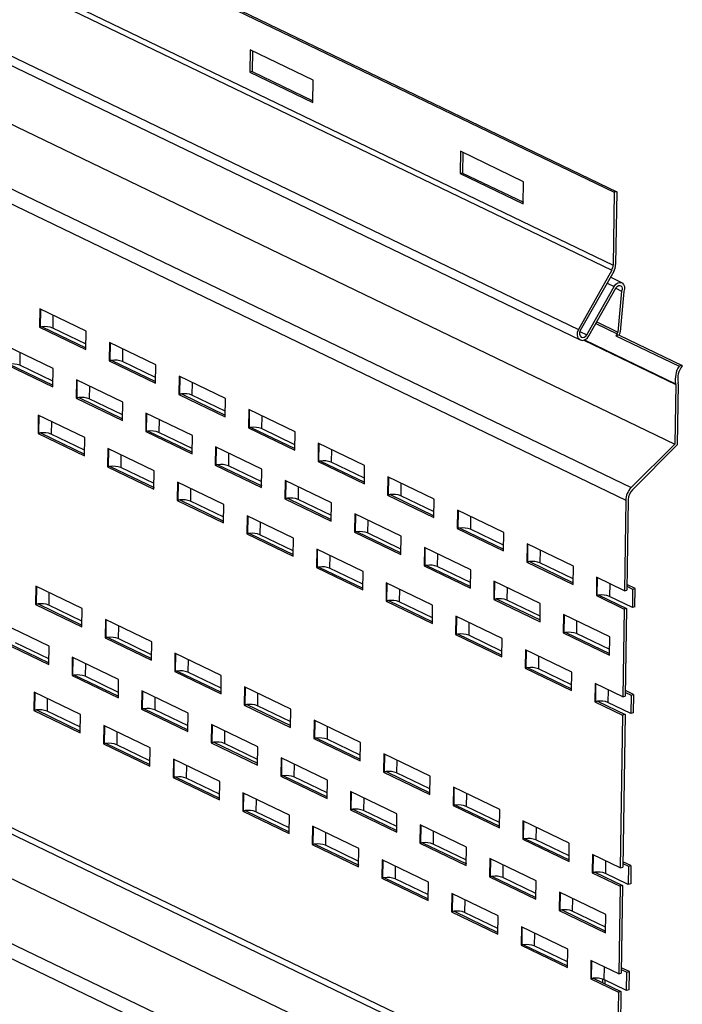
# Paper-space layout 'Sheet3' of a CAD drawing. Header units: inches. Extents: x 0.5 to 19.2, y -4 to 10.7.
# Tile 10 of 27: x 2.9 to 5.1, y 5.7 to 9. Entities that reach past the tile are written whole.
import ezdxf

# ---------------------------------------------------------------- set-up
doc = ezdxf.new("R2010")
doc.units = ezdxf.units.IN
doc.header["$MEASUREMENT"] = 0

psp = doc.layouts.new('Sheet3')

# ---------------------------------------------------------------- linework, layer by layer
at = {"color": 7, "linetype": 'Continuous', "lineweight": 25}
for p, q in [((1.9362197, 9.8844877), (4.9045399, 8.4544517)), ((1.9444667, 9.8861937), (4.9127868, 8.4561577)), ((1.9278479, 9.6227198), (4.8961679, 8.1926836)), ((1.932586, 9.6397942), (4.9009061, 8.2097581)), ((1.8157204, 9.4236798), (4.7840405, 7.9936437)), ((1.8218515, 9.3886161), (4.7901717, 7.9585799)), ((1.7156391, 9.2433435), (5.108005, 7.6090164)), ((1.5689275, 9.0967891), (4.9612934, 7.4624622)), ((1.5509968, 9.0549016), (4.9433627, 7.4205748)), ((3.6815885, 8.9321108), (3.6804812, 8.8575484)), ((3.8936114, 8.8299654), (3.6815885, 8.9321108)), ((3.6897517, 8.9281781), (3.6887283, 8.8592544)), ((3.6887283, 8.8592544), (3.6804812, 8.8575484)), ((3.6887283, 8.8592544), (3.8925879, 8.7610416)), ((3.6804812, 8.8575484), (3.8925042, 8.7554029)), ((3.8925042, 8.7554029), (3.8936114, 8.8299654)), ((4.3883314, 8.591626), (4.3872241, 8.5170636)), ((4.6003544, 8.4894806), (4.3883314, 8.591626)), ((4.3964948, 8.5876933), (4.395471, 8.5187696)), ((4.395471, 8.5187696), (4.3872241, 8.5170636)), ((4.3872241, 8.5170636), (4.5992471, 8.4149182)), ((4.395471, 8.5187696), (4.5993307, 8.4205568)), ((4.5992471, 8.4149182), (4.6003544, 8.4894806)), ((4.9045399, 8.4544517), (4.9009061, 8.2097581)), ((4.9127868, 8.4561577), (4.9045399, 8.4544517)), ((4.9127868, 8.4561577), (4.9091531, 8.2114641)), ((4.8961679, 8.1926836), (4.7840405, 7.9936437)), ((4.9028019, 8.1885761), (4.7906745, 7.9895361)), ((4.93045, 8.1498343), (4.8915377, 8.168581)), ((4.812874, 7.9757902), (4.9043542, 8.138179)), ((4.8195076, 7.9716825), (4.9109881, 8.1340715)), ((4.9097518, 8.1318769), (4.9291456, 8.1225338)), ((4.9291456, 8.1225338), (4.9167841, 7.9848233)), ((4.9371409, 8.1210906), (4.9249873, 7.9856959)), ((2.9757086, 8.0622866), (2.9747952, 8.0007726)), ((3.1313479, 7.987305), (2.9757086, 8.0622866)), ((2.9747952, 8.0007726), (2.9779121, 8.0014174)), ((2.9747952, 8.0007726), (3.1304345, 7.9257909)), ((2.9834168, 8.0022981), (3.1305182, 7.9314296)), ((3.1307133, 7.944572), (3.0189582, 7.9984116)), ((3.1304345, 7.9257909), (3.1313479, 7.987305)), ((4.9212016, 7.974731), (4.910207, 7.9724566)), ((4.910207, 7.9724566), (5.12223, 7.8703112)), ((4.9212016, 7.974731), (5.1332246, 7.8725856)), ((3.0201993, 7.862279), (2.86456, 7.9372607)), ((3.2094347, 7.9496854), (3.2085211, 7.8881714)), ((3.3650739, 7.8747037), (3.2094347, 7.9496854)), ((2.8636465, 7.8757466), (3.0192857, 7.8007649)), ((2.8722682, 7.8772721), (3.0193695, 7.8064037)), ((3.0195647, 7.8195459), (2.9078096, 7.8733858)), ((3.2085211, 7.8881714), (3.2116382, 7.8888161)), ((3.2085211, 7.8881714), (3.3641604, 7.8131896)), ((3.2171428, 7.8896968), (3.3642441, 7.8188283)), ((3.3644393, 7.8319707), (3.2526843, 7.8858105)), ((3.3641604, 7.8131896), (3.3650739, 7.8747037)), ((5.1332246, 7.8725856), (5.12223, 7.8703112)), ((3.0192857, 7.8007649), (3.0201993, 7.862279)), ((3.4431607, 7.8370841), (3.4422471, 7.7755701)), ((3.5988, 7.7621024), (3.4431607, 7.8370841)), ((3.0982859, 7.8246594), (3.0973725, 7.7631453)), ((3.2539252, 7.7496777), (3.0982859, 7.8246594)), ((5.110977, 7.8091339), (5.108005, 7.6090164)), ((5.119224, 7.8108398), (5.1161789, 7.605793)), ((3.4422471, 7.7755701), (3.4453642, 7.7762148)), ((3.4422471, 7.7755701), (3.5978864, 7.7005883)), ((3.4508688, 7.7770955), (3.5979701, 7.7062271)), ((3.5981653, 7.7193694), (3.4864103, 7.7732092)), ((3.0973725, 7.7631453), (3.1004894, 7.7637901)), ((3.0973725, 7.7631453), (3.2530118, 7.6881636)), ((3.1059942, 7.7646708), (3.2530955, 7.6938024)), ((3.2532907, 7.7069446), (3.1415357, 7.7607845)), ((3.2530118, 7.6881636), (3.2539252, 7.7496777)), ((3.5978864, 7.7005883), (3.5988, 7.7621024)), ((2.9704215, 7.7062508), (2.9695079, 7.6447368)), ((3.1260608, 7.631269), (2.9704215, 7.7062508)), ((3.332012, 7.7120581), (3.3310985, 7.650544)), ((3.4876512, 7.6370764), (3.332012, 7.7120581)), ((3.6768866, 7.7244828), (3.6759732, 7.6629688)), ((3.8325258, 7.6495011), (3.6768866, 7.7244828)), ((2.9695079, 7.6447368), (2.972625, 7.6453816)), ((2.9695079, 7.6447368), (3.1251472, 7.5697551)), ((2.9781296, 7.6462621), (3.1252309, 7.5753938)), ((3.1254261, 7.588536), (3.0136711, 7.6423758)), ((3.3310985, 7.650544), (3.3342155, 7.6511889)), ((3.3310985, 7.650544), (3.4867378, 7.5755624)), ((3.3397202, 7.6520695), (3.4868215, 7.5812011)), ((3.4870166, 7.5943433), (3.3752616, 7.6481832)), ((3.4867378, 7.5755624), (3.4876512, 7.6370764)), ((3.6759732, 7.6629688), (3.6790901, 7.6636136)), ((3.6759732, 7.6629688), (3.8316124, 7.587987)), ((3.6845949, 7.6644942), (3.8316962, 7.5936258)), ((3.8318914, 7.6067681), (3.7201362, 7.6606079)), ((3.8316124, 7.587987), (3.8325258, 7.6495011)), ((3.1251472, 7.5697551), (3.1260608, 7.631269)), ((3.9106126, 7.6118815), (3.9096992, 7.5503676)), ((4.0662519, 7.5368998), (3.9106126, 7.6118815)), ((5.108005, 7.6090164), (4.9612934, 7.4624622)), ((5.1161789, 7.605793), (4.9659086, 7.4556838)), ((3.2041475, 7.5936496), (3.203234, 7.5321355)), ((3.3597868, 7.5186679), (3.2041475, 7.5936496)), ((3.565738, 7.5994568), (3.5648246, 7.5379429)), ((3.7213773, 7.5244752), (3.565738, 7.5994568)), ((3.5648246, 7.5379429), (3.5679415, 7.5385876)), ((3.5648246, 7.5379429), (3.7204638, 7.4629611)), ((3.5734461, 7.5394683), (3.7205476, 7.4685998)), ((3.9096992, 7.5503676), (3.9128161, 7.5510123)), ((3.9096992, 7.5503676), (4.0653385, 7.4753859)), ((3.9183209, 7.5518931), (4.0654222, 7.4810245)), ((4.0656173, 7.4941669), (3.9538622, 7.5480066)), ((4.0653385, 7.4753859), (4.0662519, 7.5368998)), ((3.203234, 7.5321355), (3.2063509, 7.5327803)), ((3.203234, 7.5321355), (3.3588732, 7.4571538)), ((3.2118557, 7.533661), (3.358957, 7.4627925)), ((3.3591522, 7.4759348), (3.2473971, 7.5297745)), ((3.3588732, 7.4571538), (3.3597868, 7.5186679)), ((3.7207426, 7.4817422), (3.6089876, 7.5355819)), ((3.7204638, 7.4629611), (3.7213773, 7.5244752)), ((3.4378734, 7.4810483), (3.43696, 7.4195342)), ((3.5935127, 7.4060666), (3.4378734, 7.4810483)), ((3.799464, 7.4868557), (3.7985505, 7.4253416)), ((3.9551033, 7.4118739), (3.799464, 7.4868557)), ((4.1443387, 7.4992804), (4.1434252, 7.4377663)), ((4.2999778, 7.4242986), (4.1443387, 7.4992804)), ((4.1434252, 7.4377663), (4.1465422, 7.438411)), ((4.1434252, 7.4377663), (4.2990643, 7.3627846)), ((4.1520468, 7.4392918), (4.2991482, 7.3684232)), ((3.43696, 7.4195342), (3.4400769, 7.420179)), ((3.43696, 7.4195342), (3.5925993, 7.3445525)), ((3.4455817, 7.4210597), (3.592683, 7.3501912)), ((3.5928782, 7.3633335), (3.481123, 7.4171734)), ((3.5925993, 7.3445525), (3.5935127, 7.4060666)), ((3.7985505, 7.4253416), (3.8016675, 7.4259863)), ((3.7985505, 7.4253416), (3.9541897, 7.3503598)), ((3.8071722, 7.426867), (3.9542735, 7.3559985)), ((3.9544687, 7.3691409), (3.8427136, 7.4229807)), ((3.9541897, 7.3503598), (3.9551033, 7.4118739)), ((4.2993433, 7.3815656), (4.1875884, 7.4354054)), ((4.2990643, 7.3627846), (4.2999778, 7.4242986)), ((4.9433627, 7.4205748), (4.9388475, 7.116513)), ((4.9516097, 7.4222807), (4.9470944, 7.1182189)), ((4.0331901, 7.3742544), (4.0322765, 7.3127403)), ((4.1888292, 7.2992726), (4.0331901, 7.3742544)), ((4.3780645, 7.3866791), (4.3771511, 7.325165)), ((4.5337039, 7.3116973), (4.3780645, 7.3866791)), ((3.6715995, 7.368447), (3.670686, 7.3069329)), ((3.8272387, 7.2934653), (3.6715995, 7.368447)), ((3.670686, 7.3069329), (3.673803, 7.3075777)), ((3.670686, 7.3069329), (3.8263253, 7.2319512)), ((3.6793076, 7.3084584), (3.826409, 7.23759)), ((4.0322765, 7.3127403), (4.0353936, 7.313385)), ((4.0322765, 7.3127403), (4.1879158, 7.2377585)), ((4.0408982, 7.3142657), (4.1879996, 7.2433974)), ((4.1881947, 7.2565396), (4.0764397, 7.3103794)), ((4.3771511, 7.325165), (4.380268, 7.3258097)), ((4.3771511, 7.325165), (4.5327905, 7.2501833)), ((4.385773, 7.3266905), (4.5328741, 7.2558221)), ((4.5330692, 7.2689643), (4.4213143, 7.3228041)), ((4.5327905, 7.2501833), (4.5337039, 7.3116973)), ((3.8266041, 7.2507322), (3.7148491, 7.3045721)), ((3.8263253, 7.2319512), (3.8272387, 7.2934653)), ((4.1879158, 7.2377585), (4.1888292, 7.2992726)), ((4.6117907, 7.2740778), (4.6108773, 7.2125637)), ((4.7674298, 7.199096), (4.6117907, 7.2740778)), ((3.9053255, 7.2558457), (3.9044119, 7.1943316)), ((4.0609648, 7.180864), (3.9053255, 7.2558457)), ((4.266916, 7.2616531), (4.2660025, 7.200139)), ((4.4225554, 7.1866713), (4.266916, 7.2616531)), ((4.6108773, 7.2125637), (4.6139942, 7.2132084)), ((4.6108773, 7.2125637), (4.7665164, 7.137582)), ((4.6194988, 7.2140892), (4.7666003, 7.1432208)), ((4.7667954, 7.156363), (4.6550402, 7.2102028)), ((3.9044119, 7.1943316), (3.907529, 7.1949765)), ((3.9044119, 7.1943316), (4.0600512, 7.11935)), ((3.9130336, 7.1958571), (4.0601349, 7.1249887)), ((4.0603301, 7.138131), (3.9485751, 7.1919708)), ((4.0600512, 7.11935), (4.0609648, 7.180864)), ((4.2660025, 7.200139), (4.2691195, 7.2007839)), ((4.2660025, 7.200139), (4.4216416, 7.1251573)), ((4.2746241, 7.2016644), (4.4217255, 7.1307961)), ((4.4219206, 7.1439384), (4.3101657, 7.1977781)), ((4.4216416, 7.1251573), (4.4225554, 7.1866713)), ((4.7665164, 7.137582), (4.7674298, 7.199096)), ((4.1390515, 7.1432445), (4.138138, 7.0817304)), ((4.2946908, 7.0682627), (4.1390515, 7.1432445)), ((4.5006421, 7.1490518), (4.4997284, 7.0875378)), ((4.6562813, 7.0740701), (4.5006421, 7.1490518)), ((4.8455166, 7.1614765), (4.8446032, 7.0999625)), ((4.9388475, 7.116513), (4.8455166, 7.1614765)), ((2.9618956, 7.1321197), (2.960982, 7.0706056)), ((3.1175348, 7.057138), (2.9618956, 7.1321197)), ((4.9388475, 7.116513), (4.9470944, 7.1182189)), ((4.9472895, 7.1313612), (4.9663157, 7.122195)), ((4.9745627, 7.1239009), (4.9473734, 7.1369999)), ((4.9663157, 7.122195), (4.9654023, 7.060681)), ((4.9663157, 7.122195), (4.9745627, 7.1239009)), ((4.9736493, 7.0623869), (4.9745627, 7.1239009)), ((4.138138, 7.0817304), (4.141255, 7.0823752)), ((4.138138, 7.0817304), (4.2937774, 7.0067487)), ((4.1467597, 7.0832559), (4.293861, 7.0123874)), ((4.294056, 7.0255297), (4.1823011, 7.0793695)), ((4.4997284, 7.0875378), (4.5028456, 7.0881826)), ((4.4997284, 7.0875378), (4.6553678, 7.012556)), ((4.5083503, 7.0890632), (4.6554514, 7.0181948)), ((4.6556468, 7.0313371), (4.5438916, 7.0851769)), ((4.6553678, 7.012556), (4.6562813, 7.0740701)), ((4.8446032, 7.0999625), (4.8477201, 7.1006072)), ((4.8446032, 7.0999625), (4.937934, 7.0549989)), ((4.8532247, 7.1014879), (4.946181, 7.0567049)), ((4.9654023, 7.060681), (4.8887664, 7.0976015)), ((2.960982, 7.0706056), (2.9640991, 7.0712505)), ((2.960982, 7.0706056), (3.1166213, 6.9956239)), ((2.9696037, 7.0721311), (3.116705, 7.0012627)), ((3.1169002, 7.014405), (3.0051452, 7.0682448)), ((3.1166213, 6.9956239), (3.1175348, 7.057138)), ((4.2937774, 7.0067487), (4.2946908, 7.0682627)), ((4.937934, 7.0549989), (4.9335602, 6.7604771)), ((4.946181, 7.0567049), (4.937934, 7.0549989)), ((4.946181, 7.0567049), (4.9418072, 6.7621831)), ((4.9736493, 7.0623869), (4.9654023, 7.060681)), ((3.1956216, 7.0195184), (3.194708, 6.9580044)), ((3.3512609, 6.9445367), (3.1956216, 7.0195184)), ((4.3727776, 7.0306432), (4.3718638, 6.9691292)), ((4.5284167, 6.9556615), (4.3727776, 7.0306432)), ((4.734368, 7.0364505), (4.7334546, 6.9749365)), ((4.8900071, 6.9614688), (4.734368, 7.0364505)), ((1.5201318, 6.9764725), (4.9124979, 5.3421456)), ((3.006365, 6.9306865), (2.8507257, 7.0056681)), ((4.7334546, 6.9749365), (4.7365715, 6.9755813)), ((4.7334546, 6.9749365), (4.8890937, 6.8999548)), ((4.7420762, 6.976462), (4.8891776, 6.9055935)), ((2.8498122, 6.9441541), (3.0054516, 6.8691724)), ((2.8584339, 6.9456796), (3.0055353, 6.8748111)), ((3.0057304, 6.8879534), (2.8939753, 6.9417932)), ((3.194708, 6.9580044), (3.1978251, 6.9586492)), ((3.194708, 6.9580044), (3.3503473, 6.8830227)), ((3.2033297, 6.9595299), (3.350431, 6.8886614)), ((3.3506263, 6.9018037), (3.2388712, 6.9556435)), ((3.3503473, 6.8830227), (3.3512609, 6.9445367)), ((4.3718638, 6.9691292), (4.3749811, 6.9697739)), ((4.3718638, 6.9691292), (4.5275032, 6.8941474)), ((4.3804857, 6.9706546), (4.5275868, 6.8997862)), ((4.5277822, 6.9129285), (4.416027, 6.9667682)), ((4.5275032, 6.8941474), (4.5284167, 6.9556615)), ((4.8893727, 6.9187358), (4.7776175, 6.9725756)), ((4.8890937, 6.8999548), (4.8900071, 6.9614688)), ((3.0054516, 6.8691724), (3.006365, 6.9306865)), ((4.6065035, 6.918042), (4.60559, 6.8565279)), ((4.7621429, 6.8430602), (4.6065035, 6.918042)), ((3.0844518, 6.8930669), (3.0835382, 6.8315528)), ((3.240091, 6.8180852), (3.0844518, 6.8930669)), ((3.4293475, 6.9069172), (3.4284341, 6.8454031)), ((3.5849868, 6.8319355), (3.4293475, 6.9069172)), ((1.7475972, 6.84546), (4.7159176, 5.4154239)), ((3.4284341, 6.8454031), (3.431551, 6.8460479)), ((3.4284341, 6.8454031), (3.5840733, 6.7704214)), ((3.4370558, 6.8469286), (3.5841571, 6.7760601)), ((3.5843523, 6.7892024), (3.4725971, 6.8430423)), ((4.60559, 6.8565279), (4.6087069, 6.8571727)), ((4.60559, 6.8565279), (4.7612291, 6.7815461)), ((4.6142116, 6.8580533), (4.761313, 6.7871849)), ((4.7615081, 6.8003272), (4.6497532, 6.854167)), ((4.7612291, 6.7815461), (4.7621429, 6.8430602)), ((3.0835382, 6.8315528), (3.0866553, 6.8321976)), ((3.0835382, 6.8315528), (3.2391774, 6.7565712)), ((3.0921599, 6.8330783), (3.2392612, 6.7622098)), ((3.2394564, 6.7753521), (3.1277014, 6.829192)), ((3.2391774, 6.7565712), (3.240091, 6.8180852)), ((3.5840733, 6.7704214), (3.5849868, 6.8319355)), ((3.3181778, 6.7804656), (3.3172642, 6.7189516)), ((3.4738171, 6.7054839), (3.3181778, 6.7804656)), ((3.6630735, 6.7943159), (3.6621601, 6.7328019)), ((3.8187128, 6.7193342), (3.6630735, 6.7943159)), ((4.8402293, 6.8054407), (4.8393159, 6.7439267)), ((4.9335602, 6.7604771), (4.8402293, 6.8054407)), ((4.9692754, 6.7678651), (4.9420861, 6.7809641)), ((2.9566083, 6.7760838), (2.9556949, 6.7145698)), ((3.1122477, 6.7011022), (2.9566083, 6.7760838)), ((4.8393159, 6.7439267), (4.8424328, 6.7445714)), ((4.8393159, 6.7439267), (4.9326468, 6.6989631)), ((4.8479378, 6.7454521), (4.9408937, 6.700669)), ((4.9335602, 6.7604771), (4.9418072, 6.7621831)), ((4.9420025, 6.7753254), (4.9610285, 6.7661592)), ((4.9610285, 6.7661592), (4.960115, 6.7046451)), ((4.9610285, 6.7661592), (4.9692754, 6.7678651)), ((4.9692754, 6.7678651), (4.968362, 6.7063511)), ((1.6782918, 6.7283919), (5.0706579, 5.094065)), ((2.9556949, 6.7145698), (2.9588118, 6.7152146)), ((2.9556949, 6.7145698), (3.1113341, 6.6395881)), ((2.9643166, 6.7160953), (3.1114179, 6.6452268)), ((3.1116131, 6.6583691), (2.9998581, 6.7122089)), ((3.3172642, 6.7189516), (3.3203813, 6.7195963)), ((3.3172642, 6.7189516), (3.4729035, 6.6439699)), ((3.3258859, 6.7204771), (3.4729872, 6.6496086)), ((3.4731824, 6.6627509), (3.3614274, 6.7165907)), ((3.6621601, 6.7328019), (3.665277, 6.7334466)), ((3.6621601, 6.7328019), (3.8177994, 6.6578202)), ((3.6707818, 6.7343273), (3.8178831, 6.6634589)), ((3.8180782, 6.6766011), (3.7063231, 6.730441)), ((3.8177994, 6.6578202), (3.8187128, 6.7193342)), ((4.960115, 6.7046451), (4.8834791, 6.7415657)), ((3.1113341, 6.6395881), (3.1122477, 6.7011022)), ((3.4729035, 6.6439699), (3.4738171, 6.7054839)), ((3.8967996, 6.6817147), (3.8958861, 6.6202006)), ((4.0524388, 6.6067329), (3.8967996, 6.6817147)), ((4.9326468, 6.6989631), (4.9250343, 6.186346)), ((4.9408937, 6.700669), (4.9326468, 6.6989631)), ((4.9408937, 6.700669), (4.9332812, 6.188052)), ((4.968362, 6.7063511), (4.960115, 6.7046451)), ((3.1903343, 6.6634826), (3.1894209, 6.6019685)), ((3.3459736, 6.5885009), (3.1903343, 6.6634826)), ((3.5519037, 6.6678644), (3.5509903, 6.6063503)), ((3.7075429, 6.5928826), (3.5519037, 6.6678644)), ((3.8958861, 6.6202006), (3.8990031, 6.6208453)), ((3.8958861, 6.6202006), (4.0515254, 6.5452189)), ((3.9045077, 6.6217261), (4.051609, 6.5508576)), ((4.0518042, 6.5639999), (3.9400492, 6.6178397)), ((1.5315802, 6.5818376), (4.9239463, 4.9475106)), ((3.1894209, 6.6019685), (3.1925378, 6.6026133)), ((3.1894209, 6.6019685), (3.3450602, 6.5269868)), ((3.1980426, 6.603494), (3.3451439, 6.5326256)), ((3.345339, 6.5457678), (3.2335839, 6.5996077)), ((3.3450602, 6.5269868), (3.3459736, 6.5885009)), ((3.5509903, 6.6063503), (3.5541072, 6.6069951)), ((3.5509903, 6.6063503), (3.7066295, 6.5313686)), ((3.559612, 6.6078758), (3.7067133, 6.5370073)), ((3.7069085, 6.5501496), (3.5951533, 6.6039894)), ((3.7066295, 6.5313686), (3.7075429, 6.5928826)), ((4.0515254, 6.5452189), (4.0524388, 6.6067329)), ((3.4240604, 6.5508813), (3.4231469, 6.4893673)), ((3.5796996, 6.4758996), (3.4240604, 6.5508813)), ((3.7856297, 6.5552631), (3.7847163, 6.493749)), ((3.941269, 6.4802814), (3.7856297, 6.5552631)), ((4.1305256, 6.5691134), (4.129612, 6.5075993)), ((4.2861649, 6.4941316), (4.1305256, 6.5691134)), ((1.5136494, 6.5399501), (4.9060153, 4.9056232)), ((3.4231469, 6.4893673), (3.4262639, 6.490012)), ((3.4231469, 6.4893673), (3.5787862, 6.4143856)), ((3.4317685, 6.4908927), (3.5788699, 6.4200243)), ((3.579065, 6.4331666), (3.46731, 6.4870064)), ((3.7847163, 6.493749), (3.7878332, 6.4943938)), ((3.7847163, 6.493749), (3.9403555, 6.4187673)), ((3.793338, 6.4952745), (3.9404393, 6.4244061)), ((3.9406344, 6.4375483), (3.8288793, 6.4913881)), ((3.9403555, 6.4187673), (3.941269, 6.4802814)), ((4.129612, 6.5075993), (4.1327291, 6.5082441)), ((4.129612, 6.5075993), (4.2852514, 6.4326176)), ((4.1382337, 6.5091248), (4.285335, 6.4382564)), ((4.2855301, 6.4513986), (4.1737752, 6.5052384)), ((4.2852514, 6.4326176), (4.2861649, 6.4941316)), ((3.5787862, 6.4143856), (3.5796996, 6.4758996)), ((4.3642516, 6.4565121), (4.3633382, 6.3949981)), ((4.5198907, 6.3815304), (4.3642516, 6.4565121)), ((3.6577864, 6.4382801), (3.6568728, 6.376766)), ((3.8134257, 6.3632983), (3.6577864, 6.4382801)), ((4.0193558, 6.4426618), (4.0184423, 6.3811478)), ((4.1749949, 6.3676801), (4.0193558, 6.4426618)), ((4.0184423, 6.3811478), (4.0215592, 6.3817925)), ((4.0184423, 6.3811478), (4.1740814, 6.3061661)), ((4.0270639, 6.3826732), (4.1741653, 6.3118048)), ((4.3633382, 6.3949981), (4.3664551, 6.3956428)), ((4.3633382, 6.3949981), (4.5189773, 6.3200163)), ((4.3719598, 6.3965235), (4.5190612, 6.3256551)), ((4.5192563, 6.3387974), (4.4075011, 6.3926372)), ((4.5189773, 6.3200163), (4.5198907, 6.3815304)), ((3.6568728, 6.376766), (3.6599899, 6.3774108)), ((3.6568728, 6.376766), (3.8125121, 6.3017843)), ((3.6654945, 6.3782915), (3.8125958, 6.3074231)), ((3.812791, 6.3205653), (3.701036, 6.3744051)), ((3.8125121, 6.3017843), (3.8134257, 6.3632983)), ((4.1743604, 6.3249471), (4.0626053, 6.3787869)), ((4.1740814, 6.3061661), (4.1749949, 6.3676801)), ((3.8915124, 6.3256788), (3.8905989, 6.2641647)), ((4.0471517, 6.2506971), (3.8915124, 6.3256788)), ((4.2530816, 6.3300605), (4.2521682, 6.2685465)), ((4.408721, 6.2550788), (4.2530816, 6.3300605)), ((4.5979775, 6.3439109), (4.5970641, 6.2823968)), ((4.7536169, 6.2689291), (4.5979775, 6.3439109)), ((4.5970641, 6.2823968), (4.600181, 6.2830416)), ((4.5970641, 6.2823968), (4.7527032, 6.2074151)), ((4.6056856, 6.2839223), (4.7527871, 6.2130538)), ((3.8905989, 6.2641647), (3.8937159, 6.2648095)), ((3.8905989, 6.2641647), (4.0462381, 6.189183)), ((3.8992206, 6.2656902), (4.0463219, 6.1948218)), ((4.0465171, 6.207964), (3.934762, 6.2618038)), ((4.0462381, 6.189183), (4.0471517, 6.2506971)), ((4.2521682, 6.2685465), (4.2552851, 6.2691913)), ((4.2521682, 6.2685465), (4.4078076, 6.1935648)), ((4.2607901, 6.270072), (4.4078912, 6.1992035)), ((4.4080863, 6.2123458), (4.2963314, 6.2661856)), ((4.4078076, 6.1935648), (4.408721, 6.2550788)), ((4.7529822, 6.2261961), (4.6412273, 6.2800359)), ((4.7527032, 6.2074151), (4.7536169, 6.2689291)), ((4.4868078, 6.2174593), (4.4858944, 6.1559452)), ((4.6424469, 6.1424776), (4.4868078, 6.2174593)), ((4.8317037, 6.2313096), (4.83079, 6.1697955)), ((4.9250343, 6.186346), (4.8317037, 6.2313096)), ((4.1252383, 6.2130775), (4.1243249, 6.1515635)), ((4.2808776, 6.1380958), (4.1252383, 6.2130775)), ((4.9250343, 6.186346), (4.9332812, 6.188052)), ((4.9334766, 6.2011942), (4.9525025, 6.1920281)), ((4.9607498, 6.193734), (4.9335602, 6.206833)), ((4.9525025, 6.1920281), (4.9515891, 6.130514)), ((4.9525025, 6.1920281), (4.9607498, 6.193734)), ((4.9607498, 6.193734), (4.9598361, 6.13222)), ((4.1243249, 6.1515635), (4.1274418, 6.1522083)), ((4.1243249, 6.1515635), (4.2799642, 6.0765818)), ((4.1329466, 6.1530889), (4.2800478, 6.0822205)), ((4.2802431, 6.0953628), (4.1684879, 6.1492026)), ((4.4858944, 6.1559452), (4.4890113, 6.15659)), ((4.4858944, 6.1559452), (4.6415335, 6.0809635)), ((4.4945159, 6.1574707), (4.6416174, 6.0866023)), ((4.6418125, 6.0997445), (4.5300573, 6.1535843)), ((4.83079, 6.1697955), (4.8339072, 6.1704403)), ((4.83079, 6.1697955), (4.9241208, 6.124832)), ((4.8394118, 6.171321), (4.9323678, 6.1265379)), ((4.9515891, 6.130514), (4.8749532, 6.1674346)), ((4.2799642, 6.0765818), (4.2808776, 6.1380958)), ((4.6415335, 6.0809635), (4.6424469, 6.1424776)), ((4.9241208, 6.124832), (4.919747, 5.8303102)), ((4.9323678, 6.1265379), (4.9241208, 6.124832)), ((4.9323678, 6.1265379), (4.9279942, 5.8320161)), ((4.9598361, 6.13222), (4.9515891, 6.130514)), ((4.3589644, 6.1004763), (4.3580509, 6.0389622)), ((4.5146038, 6.0254945), (4.3589644, 6.1004763)), ((4.7205337, 6.104858), (4.7196203, 6.043344)), ((4.8761731, 6.0298763), (4.7205337, 6.104858)), ((4.3580509, 6.0389622), (4.3611679, 6.039607)), ((4.3580509, 6.0389622), (4.51369, 5.9639805)), ((4.3666725, 6.0404877), (4.5137739, 5.9696192)), ((4.513969, 5.9827615), (4.4022141, 6.0366013)), ((4.51369, 5.9639805), (4.5146038, 6.0254945)), ((4.7196203, 6.043344), (4.7227372, 6.0439888)), ((4.7196203, 6.043344), (4.8752594, 5.9683623)), ((4.7282418, 6.0448694), (4.8753433, 5.974001)), ((4.8755383, 5.9871433), (4.7637834, 6.0409831)), ((4.8752594, 5.9683623), (4.8761731, 6.0298763)), ((4.5926903, 5.987875), (4.5917768, 5.926361)), ((4.7483297, 5.9128933), (4.5926903, 5.987875)), ((4.5917768, 5.926361), (4.5948937, 5.9270057)), ((4.5917768, 5.926361), (4.7474162, 5.8513792)), ((4.6003987, 5.9278864), (4.7474998, 5.857018)), ((4.7476952, 5.8701603), (4.63594, 5.9240001)), ((4.7474162, 5.8513792), (4.7483297, 5.9128933)), ((4.8264164, 5.8752737), (4.825503, 5.8137597)), ((4.919747, 5.8303102), (4.8264164, 5.8752737)), ((4.9554625, 5.8376982), (4.9282729, 5.8507971)), ((4.919747, 5.8303102), (4.9279942, 5.8320161)), ((4.9281893, 5.8451584), (4.9472156, 5.8359922)), ((4.9463021, 5.7744782), (4.9472156, 5.8359922)), ((4.9472156, 5.8359922), (4.9554625, 5.8376982)), ((4.9545491, 5.7761841), (4.9554625, 5.8376982)), ((4.825503, 5.8137597), (4.8286199, 5.8144045)), ((4.825503, 5.8137597), (4.9188336, 5.7687961)), ((4.8341246, 5.8152851), (4.9270805, 5.7705021)), ((4.8653152, 5.8130701), (4.8651263, 5.8003496)), ((4.9463021, 5.7744782), (4.8696659, 5.8113988)), ((4.8734847, 5.8095591), (4.8732894, 5.7964168)), ((4.9188336, 5.7687961), (4.9124979, 5.3421456)), ((4.9270805, 5.7705021), (4.9188336, 5.7687961)), ((4.9270805, 5.7705021), (4.9207449, 5.3438516)), ((4.9545491, 5.7761841), (4.9463021, 5.7744782))]:
    psp.add_line(p, q, dxfattribs=at)
at = {"color": 8, "linetype": 'Continuous', "lineweight": 25}
for p, q in [((4.880803, 8.1495253), (4.9043542, 8.138179)), ((2.9779121, 8.0014174), (2.978794, 8.0608003)), ((3.0195929, 8.0411447), (3.0189582, 7.9984116)), ((4.8428934, 8.0131949), (4.9144392, 7.9787264)), ((4.8460954, 8.0188787), (4.9167841, 7.9848233)), ((4.7894815, 7.9870599), (4.812874, 7.9757902)), ((3.2116382, 7.8888161), (3.2125199, 7.948199)), ((4.8026852, 7.9576583), (5.110977, 7.8091339)), ((4.8052104, 7.9585167), (5.1107717, 7.8113076)), ((2.9084442, 7.9161188), (2.9078096, 7.8733858)), ((3.2533189, 7.9285435), (3.2526843, 7.8858105)), ((3.4453642, 7.7762148), (3.4462459, 7.8355977)), ((3.1004894, 7.7637901), (3.1013713, 7.823173)), ((3.1421702, 7.8035175), (3.1415357, 7.7607845)), ((3.4870449, 7.8159422), (3.4864103, 7.7732092)), ((2.972625, 7.6453816), (2.9735068, 7.7047645)), ((3.3342155, 7.6511889), (3.3350974, 7.7105718)), ((3.6790901, 7.6636136), (3.679972, 7.7229964)), ((3.7207708, 7.7033409), (3.7201362, 7.6606079)), ((3.0143057, 7.6851089), (3.0136711, 7.6423758)), ((3.3758962, 7.6909162), (3.3752616, 7.6481832)), ((3.9128161, 7.5510123), (3.913698, 7.6103952)), ((3.2063509, 7.5327803), (3.2072328, 7.5921632)), ((3.2480316, 7.5725076), (3.2473971, 7.5297745)), ((3.5679415, 7.5385876), (3.5688234, 7.5979705)), ((3.6096222, 7.5783149), (3.6089876, 7.5355819)), ((3.9544968, 7.5907396), (3.9538622, 7.5480066)), ((3.4400769, 7.420179), (3.4409588, 7.4795619)), ((3.8016675, 7.4259863), (3.8025493, 7.4853692)), ((4.1465422, 7.438411), (4.147424, 7.4977939)), ((4.1882229, 7.4781383), (4.1875884, 7.4354054)), ((3.4817576, 7.4599064), (3.481123, 7.4171734)), ((3.8433483, 7.4657138), (3.8427136, 7.4229807)), ((4.0353936, 7.313385), (4.0362753, 7.3727679)), ((4.380268, 7.3258097), (4.3811501, 7.3851926)), ((3.673803, 7.3075777), (3.6746849, 7.3669606)), ((3.7154837, 7.3473051), (3.7148491, 7.3045721)), ((4.0770741, 7.3531125), (4.0764397, 7.3103794)), ((4.4219488, 7.3655372), (4.4213143, 7.3228041)), ((4.6139942, 7.2132084), (4.614876, 7.2725913)), ((3.907529, 7.1949765), (3.9084107, 7.2543594)), ((4.2691195, 7.2007839), (4.2700012, 7.2601666)), ((4.3108002, 7.2405112), (4.3101657, 7.1977781)), ((4.6556749, 7.2529359), (4.6550402, 7.2102028)), ((3.9492097, 7.2347038), (3.9485751, 7.1919708)), ((4.141255, 7.0823752), (4.1421368, 7.141758)), ((4.5028456, 7.0881826), (4.5037274, 7.1475654)), ((4.8477201, 7.1006072), (4.8486019, 7.1599902)), ((4.8894008, 7.1403346), (4.8887664, 7.0976015)), ((2.9640991, 7.0712505), (2.9649808, 7.1306333)), ((3.0057798, 7.1109778), (3.0051452, 7.0682448)), ((4.1829356, 7.1221026), (4.1823011, 7.0793695)), ((4.5445261, 7.1279099), (4.5438916, 7.0851769)), ((3.1978251, 6.9586492), (3.1987069, 7.018032)), ((4.3749811, 6.9697739), (4.3758628, 7.0291568)), ((4.4166618, 7.0095013), (4.416027, 6.9667682)), ((4.7365715, 6.9755813), (4.7374533, 7.0349642)), ((4.7782522, 7.0153086), (4.7776175, 6.9725756)), ((3.2395057, 6.9983765), (3.2388712, 6.9556435)), ((4.6087069, 6.8571727), (4.6095887, 6.9165555)), ((3.0866553, 6.8321976), (3.087537, 6.8915805)), ((3.431551, 6.8460479), (3.4324329, 6.9054308)), ((3.4732317, 6.8857752), (3.4725971, 6.8430423)), ((4.6503877, 6.8969001), (4.6497532, 6.854167)), ((3.128336, 6.871925), (3.1277014, 6.829192)), ((3.3203813, 6.7195963), (3.321263, 6.7789792)), ((3.665277, 6.7334466), (3.6661589, 6.7928295)), ((4.8424328, 6.7445714), (4.8433149, 6.8039543)), ((4.8841136, 6.7842988), (4.8834791, 6.7415657)), ((2.9588118, 6.7152146), (2.9596937, 6.7745975)), ((3.0004925, 6.7549419), (2.9998581, 6.7122089)), ((3.362062, 6.7593237), (3.3614274, 6.7165907)), ((3.7069578, 6.773174), (3.7063231, 6.730441)), ((3.8990031, 6.6208453), (3.899885, 6.6802282)), ((3.1925378, 6.6026133), (3.1934197, 6.6619962)), ((3.5541072, 6.6069951), (3.5549891, 6.6663779)), ((3.5957879, 6.6467225), (3.5951533, 6.6039894)), ((3.9406838, 6.6605727), (3.9400492, 6.6178397)), ((3.2342186, 6.6423407), (3.2335839, 6.5996077)), ((3.4262639, 6.490012), (3.4271458, 6.5493949)), ((3.7878332, 6.4943938), (3.7887151, 6.5537767)), ((4.1327291, 6.5082441), (4.1336108, 6.567627)), ((4.1744097, 6.5479715), (4.1737752, 6.5052384)), ((3.4679446, 6.5297394), (3.46731, 6.4870064)), ((3.8295139, 6.5341212), (3.8288793, 6.4913881)), ((4.3664551, 6.3956428), (4.3673369, 6.4550257)), ((3.6599899, 6.3774108), (3.6608717, 6.4367937)), ((3.7016706, 6.4171381), (3.701036, 6.3744051)), ((4.0215592, 6.3817925), (4.0224411, 6.4411754)), ((4.06324, 6.4215199), (4.0626053, 6.3787869)), ((4.4081359, 6.4353702), (4.4075011, 6.3926372)), ((3.8937159, 6.2648095), (3.8945977, 6.3241924)), ((4.2552851, 6.2691913), (4.2561672, 6.3285742)), ((4.600181, 6.2830416), (4.6010628, 6.3424244)), ((4.6418617, 6.3227689), (4.6412273, 6.2800359)), ((3.9353965, 6.3045369), (3.934762, 6.2618038)), ((4.2969659, 6.3089186), (4.2963314, 6.2661856)), ((4.4890113, 6.15659), (4.4898931, 6.2159729)), ((4.8339072, 6.1704403), (4.8347889, 6.2298232)), ((4.1274418, 6.1522083), (4.1283237, 6.2115911)), ((4.1691225, 6.1919356), (4.1684879, 6.1492026)), ((4.530692, 6.1963174), (4.5300573, 6.1535843)), ((4.8755876, 6.2101677), (4.8749532, 6.1674346)), ((4.3611679, 6.039607), (4.3620496, 6.0989899)), ((4.7227372, 6.0439888), (4.723619, 6.1033716)), ((4.7644179, 6.0837161), (4.7637834, 6.0409831)), ((4.4028486, 6.0793344), (4.4022141, 6.0366013)), ((4.5948937, 5.9270057), (4.5957758, 5.9863886)), ((4.6365745, 5.9667331), (4.63594, 5.9240001)), ((4.8286199, 5.8144045), (4.8295017, 5.8737873)), ((4.8703006, 5.8541318), (4.8696659, 5.8113988))]:
    psp.add_line(p, q, dxfattribs=at)
at = {"color": 7, "linetype": 'Continuous', "lineweight": 25, "flags": 128}
for points in [[(4.9043542, 8.138179), (4.9097743, 8.14513), (4.9166585, 8.1497169), (4.9240331, 8.1512914), (4.930856, 8.1496307), (4.936162, 8.1449698), (4.9392012, 8.1379676), (4.9395435, 8.1296142), (4.9371409, 8.1210906)], [(4.9109881, 8.1340715), (4.9142907, 8.1382491), (4.9184927, 8.1409118), (4.9229463, 8.1416496), (4.9269664, 8.1403489), (4.9299334, 8.1372099), (4.9313907, 8.132716), (4.9311138, 8.1275592), (4.9291456, 8.1225338)], [(4.7840405, 7.9936437), (4.7803762, 7.9839066), (4.7799694, 7.9739803), (4.7828819, 7.9653758), (4.788671, 7.9594032), (4.7964545, 7.9569717), (4.8050482, 7.9584514), (4.8131435, 7.9636171), (4.8195076, 7.9716825)], [(4.7906745, 7.9895361), (4.7883806, 7.9834414), (4.788126, 7.9772284), (4.7899491, 7.9718427), (4.7935726, 7.9681042), (4.7984445, 7.9665823), (4.8038236, 7.9675086), (4.8088906, 7.9707418), (4.812874, 7.9757902)]]:
    psp.add_lwpolyline(points, dxfattribs=at)
at = {"color": 7, "linetype": 'Continuous', "lineweight": 25}
for centre, radius, start, end in [((4.8646984, 8.2106111), 0.0362177, 330.3308644, 358.650462), ((4.8606177, 8.212607), 0.0485488, 330.3313353, 358.6510456), ((2.9909106, 7.9378181), 0.0649141, 96.6291397, 101.5510569), ((2.9935584, 7.9305878), 0.0724239, 69.4692504, 98.0497027), ((4.9849822, 7.9265459), 0.0877447, 143.5097547, 148.4507627), ((4.9046415, 7.985994), 0.0121989, 323.4332491, 354.4928372), ((4.9003965, 7.98805), 0.0247032, 327.3732746, 354.5316834), ((2.8824101, 7.8055616), 0.0724242, 69.4695537, 98.0498411), ((3.224624, 7.8252959), 0.064834, 96.6260972, 101.5540994), ((3.2272847, 7.8179857), 0.0724247, 69.4696483, 98.0497721), ((5.1917556, 7.8261951), 0.082341, 147.603648, 190.4165501), ((5.1890794, 7.8279311), 0.0714062, 142.7442468, 190.2230133), ((5.1121908, 7.8859845), 0.024939, 323.5237702, 327.5021799), ((5.1012077, 7.8093076), 0.0097709, 358.9811346, 11.8112253), ((5.0993636, 7.8111935), 0.0198635, 358.9795635, 11.8070277), ((3.45835, 7.7126946), 0.064834, 96.6260972, 101.5540994), ((3.4610107, 7.7053844), 0.0724247, 69.4696483, 98.0497721), ((3.1134668, 7.7003212), 0.0647821, 96.6238197, 101.5559006), ((3.1161363, 7.6929613), 0.0724231, 69.4693291, 98.0500913), ((2.985613, 7.5818368), 0.0648585, 96.625552, 101.5516676), ((2.9882719, 7.5745545), 0.0724213, 69.4689614, 98.050459), ((3.3472035, 7.5876428), 0.0648598, 96.6253009, 101.5514425), ((3.3498623, 7.5803611), 0.072422, 69.4691418, 98.0502275), ((3.692081, 7.6000493), 0.0648782, 96.6259991, 101.5507443), ((3.6947369, 7.5927859), 0.072422, 69.46914, 98.0502293), ((3.58094, 7.4749883), 0.0649141, 96.6291397, 101.5510569), ((3.5835878, 7.467758), 0.0724239, 69.4692504, 98.0497027), ((3.9258209, 7.4873723), 0.0649552, 96.6303988, 101.5493215), ((3.9284626, 7.4801836), 0.072423, 69.4691053, 98.0497967), ((3.2193503, 7.4691737), 0.0649213, 96.6291137, 101.5506066), ((3.2219976, 7.4619528), 0.0724218, 69.4688289, 98.0501242), ((4.1595386, 7.374824), 0.0649016, 96.6286668, 101.5515298), ((4.1621887, 7.3675803), 0.0724251, 69.4696916, 98.0497799), ((5.0050094, 7.4189672), 0.0616677, 135.1452737, 178.5062208), ((5.0007693, 7.4209988), 0.0491764, 135.1447913, 178.5063122), ((3.4530641, 7.3566492), 0.0648436, 96.6261631, 101.5535572), ((3.4557236, 7.3493497), 0.0724236, 69.4694592, 98.0499101), ((3.8146533, 7.3624662), 0.064834, 96.6260972, 101.5540994), ((3.817314, 7.3551559), 0.0724247, 69.4696483, 98.0497721), ((3.6867907, 7.2440453), 0.0648463, 96.6265682, 101.5536284), ((3.6894497, 7.2367491), 0.0724229, 69.4692869, 98.0501335), ((4.0483794, 7.2498649), 0.064834, 96.6260972, 101.5540994), ((4.0510401, 7.2425546), 0.0724247, 69.4696483, 98.0497721), ((4.3932581, 7.2622605), 0.0648633, 96.6266093, 101.5526347), ((4.3959148, 7.25498), 0.0724241, 69.4695646, 98.0498047), ((4.6269671, 7.1497688), 0.0647525, 96.6229943, 101.5572023), ((4.6296409, 7.1423803), 0.0724225, 69.4692454, 98.0501239), ((3.920517, 7.1314318), 0.0648585, 96.625552, 101.5516676), ((3.9231757, 7.1241476), 0.0724231, 69.4693291, 98.0500913), ((4.282109, 7.1372293), 0.0648685, 96.6259304, 101.5512893), ((4.2847662, 7.1299544), 0.0724237, 69.4694127, 98.0500587), ((4.1542419, 7.0188428), 0.0648462, 96.625822, 101.5528861), ((4.1569016, 7.0115456), 0.0724239, 69.4694887, 98.0499317), ((4.515831, 7.02466), 0.0648362, 96.6254428, 101.5532653), ((4.5184922, 7.0173535), 0.0724233, 69.469405, 98.0499643), ((4.8607071, 7.0370792), 0.0648419, 96.6263977, 101.5537989), ((4.8633668, 7.0297785), 0.0724231, 69.4691627, 98.0500752), ((2.977086, 7.0077181), 0.0648462, 96.625822, 101.5528861), ((2.9797457, 7.0004208), 0.0724239, 69.4694887, 98.0499317), ((4.7495684, 6.911992), 0.0649039, 96.628753, 101.5514437), ((4.752218, 6.9047528), 0.0724228, 69.4691759, 98.0499597), ((3.2108204, 6.8950698), 0.0648939, 96.628373, 101.5518236), ((3.2134715, 6.8878191), 0.0724244, 69.4694704, 98.0497163), ((4.3879747, 6.9062044), 0.0648839, 96.6279934, 101.5522032), ((4.3906274, 6.8989444), 0.0724238, 69.4693868, 98.0497489), ((3.4445394, 6.7825102), 0.0648516, 96.6264653, 101.553255), ((3.4471978, 6.7752194), 0.0724228, 69.4692996, 98.0500697), ((4.6216954, 6.7936304), 0.0648561, 96.6262015, 101.5525066), ((4.6243536, 6.7863425), 0.0724245, 69.4695723, 98.0498991), ((3.0996422, 6.7686652), 0.0648462, 96.625822, 101.5528861), ((3.1023019, 6.761368), 0.0724239, 69.4694887, 98.0499317), ((4.8554324, 6.6809628), 0.0649233, 96.6288864, 101.5503577), ((4.8580795, 6.6737419), 0.0724238, 69.4693868, 98.0497489), ((2.9718059, 6.6516415), 0.0648874, 96.6278271, 101.5518932), ((2.9744583, 6.6443845), 0.0724244, 69.4694704, 98.0497163), ((3.3333724, 6.6560428), 0.0648677, 96.6273806, 101.552816), ((3.3360277, 6.6487662), 0.0724244, 69.4694704, 98.0497163), ((3.6782639, 6.6699129), 0.0648475, 96.6255695, 101.5526624), ((3.6809238, 6.6626185), 0.0724224, 69.4692211, 98.0501481), ((3.9119885, 6.5573272), 0.0648319, 96.6260184, 101.5541782), ((3.9146497, 6.5500174), 0.0724223, 69.4690368, 98.0501499), ((3.2055261, 6.5390713), 0.0648559, 96.6258895, 101.5523423), ((3.2081846, 6.5317848), 0.0724228, 69.4692996, 98.0500697), ((3.567097, 6.5434432), 0.0648659, 96.6262686, 101.5519633), ((3.5697539, 6.5361666), 0.0724228, 69.4692996, 98.0500697), ((3.439252, 6.4264745), 0.0648514, 96.6263922, 101.5530601), ((3.4419105, 6.4191831), 0.0724232, 69.4693546, 98.0500658), ((3.8008194, 6.4308672), 0.0648403, 96.6256679, 101.5533082), ((3.8034799, 6.4235655), 0.0724226, 69.4692002, 98.0500523), ((4.1457202, 6.4446882), 0.06487, 96.6270974, 101.5523549), ((4.1483756, 6.4374142), 0.0724242, 69.4694796, 98.049824), ((4.0345454, 6.3182673), 0.064839, 96.6259201, 101.5535323), ((4.0372059, 6.3109639), 0.072423, 69.4692417, 98.0500619), ((4.3794446, 6.3320969), 0.06486, 96.626718, 101.5527343), ((4.3821016, 6.3248136), 0.0724236, 69.4693959, 98.0498566), ((3.6729761, 6.3138855), 0.064839, 96.6259201, 101.5535323), ((3.6756365, 6.3065819), 0.0724232, 69.4692838, 98.0500197), ((4.6131764, 6.2194591), 0.0648969, 96.6281194, 101.551333), ((4.6158275, 6.2122111), 0.0724248, 69.4695632, 98.0497914), ((3.906705, 6.2012666), 0.0648569, 96.626601, 101.5528514), ((3.9093625, 6.1939807), 0.0724232, 69.4692838, 98.0500197), ((4.2682784, 6.2056192), 0.0648864, 96.6271147, 101.5513851), ((4.270932, 6.198363), 0.0724226, 69.4692002, 98.0500523), ((4.1404334, 6.0886482), 0.0648742, 96.6269553, 101.5520208), ((4.1430886, 6.0813799), 0.0724227, 69.4692491, 98.0500618), ((4.5019984, 6.0930593), 0.0648445, 96.6261294, 101.5533229), ((4.5046578, 6.0857612), 0.0724231, 69.469298, 98.0499544), ((4.8468942, 6.1069096), 0.0648445, 96.6261294, 101.5533229), ((4.8495537, 6.0996115), 0.0724231, 69.469298, 98.0499544), ((4.3741583, 5.9760554), 0.0648657, 96.6269345, 101.5525179), ((4.3768144, 5.9687768), 0.0724245, 69.4695226, 98.0498613), ((4.7357281, 5.9804339), 0.064869, 96.6270586, 101.5523938), ((4.7383838, 5.9731586), 0.0724245, 69.4695226, 98.0498613), ((4.6078873, 5.8634319), 0.0648881, 96.6271749, 101.5513133), ((4.6105405, 5.8561768), 0.0724232, 69.4693361, 98.0499346), ((4.8416065, 5.750877), 0.0648413, 96.6260052, 101.5534471), ((4.8442666, 5.7435767), 0.0724221, 69.469119, 98.0501626)]:
    psp.add_arc(centre, radius, start, end, dxfattribs=at)

doc.saveas('drawing.dxf')
